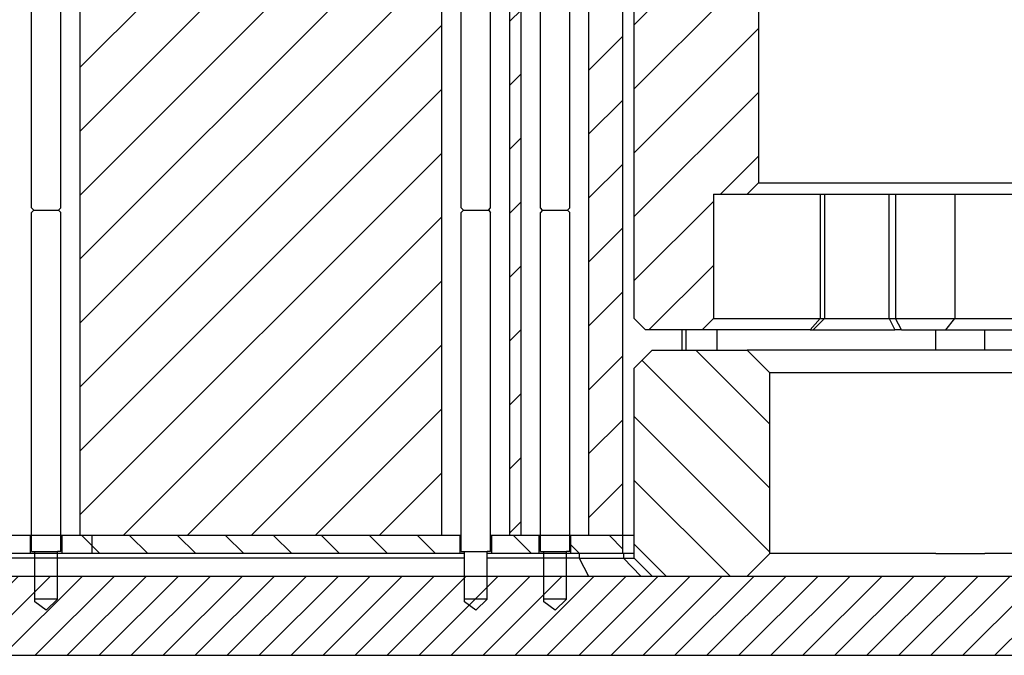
# Model space of a CAD drawing. Extents: x -1809 to 6113, y -4129 to 1471.
# Tile 6 of 197: x -61 to -18, y -2823 to -2794. Entities that reach past the tile are written whole.
import ezdxf

# ---------------------------------------------------------------- set-up
doc = ezdxf.new("R2010")
doc.units = 0
doc.linetypes.add('DASHED', pattern=[15, 7, -8])
doc.layers.get('0').update_dxf_attribs({"linetype": 'CONTINUOUS'})
doc.layers.add('1', color=7, linetype='CONTINUOUS')
pattern_1 = [(315, (-1117.57, -6268.1354), (1.0606602, 1.0606602), [])]
pattern_2 = [(45, (-1117.57, -6268.1354), (-1.4142136, 1.4142136), [])]

# ---------------------------------------------------------------- blocks, each defined once
blk = doc.blocks.new('Z-STACK', base_point=(-660.966, -2918.356))
at = {"linetype": 'CONTINUOUS'}
h = blk.add_hatch(dxfattribs=at)
h.set_pattern_fill('USER', color=1, scale=2, angle=45, pattern_type=0)
h.set_pattern_definition(pattern_2)
h.paths.add_polyline_path([(-31.603, -2775.143), (-31.762, -2775.143), (-31.801, -2775.143), (-31.988, -2775.143), (-33.188, -2775.143), (-34.353, -2775.143), (-34.603, -2775.143), (-34.603, -2817.243), (-36.103, -2817.243), (-36.103, -2771.343), (-33.103, -2771.343), (-32.603, -2771.343), (-32.603, -2769.343), (-31.774, -2769.343), (-31.603, -2769.343)])
h = blk.add_hatch(dxfattribs=at)
h.set_pattern_fill('USER', color=1, scale=2, angle=45, pattern_type=0)
h.set_pattern_definition(pattern_2)
h.paths.add_polyline_path([(-39.103, -2817.243), (-39.603, -2817.243), (-39.603, -2771.343), (-39.103, -2771.343)])
h = blk.add_hatch(dxfattribs=at)
h.set_pattern_fill('USER', color=113, scale=2, angle=45, pattern_type=0)
h.set_pattern_definition(pattern_2)
h.paths.add_polyline_path([(-33.603, -2808.143), (-31.103, -2808.143), (-30.603, -2807.643), (-30.603, -2802.143), (-29.103, -2802.143), (-28.603, -2801.643), (-28.603, -2779.143), (-31.603, -2776.143), (-31.762, -2776.143), (-31.801, -2776.143), (-33.803, -2776.143), (-34.103, -2776.443), (-34.103, -2807.643)])
h = blk.add_hatch(dxfattribs=at)
h.set_pattern_fill('USER', color=40, scale=2, angle=315, pattern_type=0)
h.set_pattern_definition([(315, (-1117.57, -6268.1354), (1.4142136, 1.4142136), [])])
h.paths.add_polyline_path([(-30.764, -2819.043), (-33.303, -2819.043), (-34.103, -2818.243), (-34.103, -2809.843), (-33.303, -2809.043), (-29.103, -2809.043), (-28.103, -2810.043), (-28.103, -2818.043), (-29.103, -2819.043), (-30.501, -2819.043)])
h = blk.add_hatch(dxfattribs=at)
h.set_pattern_fill('USER', color=5, scale=1.5, angle=315, pattern_type=0)
h.set_pattern_definition(pattern_1)
h.paths.add_polyline_path([(-62.903, -2817.243), (-62.103, -2817.243), (-62.103, -2817.243), (-61.603, -2817.243), (-60.803, -2817.243), (-60.803, -2818.043), (-62.903, -2818.043), (-62.903, -2818.043), (-62.903, -2817.243)])
h = blk.add_hatch(dxfattribs=at)
h.set_pattern_fill('USER', color=5, scale=1.5, angle=315, pattern_type=0)
h.set_pattern_definition(pattern_1)
h.paths.add_polyline_path([(-58.603, -2817.243), (-58.089, -2817.243), (-58.089, -2818.043), (-59.403, -2818.043), (-59.403, -2818.043), (-59.403, -2817.243), (-59.403, -2817.243), (-58.603, -2817.243)])
h = blk.add_hatch(dxfattribs=at)
h.set_pattern_fill('USER', color=5, scale=1.5, angle=315, pattern_type=0)
h.set_pattern_definition(pattern_1)
h.paths.add_polyline_path([(-45.456, -2817.243), (-44.143, -2817.243), (-43.593, -2817.243), (-42.603, -2817.243), (-41.803, -2817.243), (-41.803, -2818.043), (-53.22, -2818.043), (-58.089, -2818.043), (-58.089, -2817.243), (-56.867, -2817.243), (-56.456, -2817.243), (-55.319, -2817.243), (-53.456, -2817.243), (-52.956, -2817.243), (-51.73, -2817.243), (-50.093, -2817.243), (-49.463, -2817.243), (-48.956, -2817.243), (-47.722, -2817.243), (-47.093, -2817.243), (-46.593, -2817.243), (-46.044, -2817.243)])
h = blk.add_hatch(dxfattribs=at)
h.set_pattern_fill('USER', color=5, scale=1.5, angle=315, pattern_type=0)
h.set_pattern_definition(pattern_1)
h.paths.add_polyline_path([(-38.303, -2817.243), (-38.303, -2818.043), (-40.403, -2818.043), (-40.403, -2817.243), (-39.603, -2817.243), (-39.103, -2817.243)])
h = blk.add_hatch(dxfattribs=at)
h.set_pattern_fill('USER', color=5, scale=1.5, angle=315, pattern_type=0)
h.set_pattern_definition(pattern_1)
h.paths.add_polyline_path([(-34.603, -2817.243), (-34.603, -2818.043), (-35.569, -2818.043), (-35.688, -2818.043), (-35.789, -2818.043), (-35.832, -2818.043), (-36.19, -2818.043), (-36.489, -2818.043), (-36.903, -2818.043), (-36.903, -2817.243), (-36.103, -2817.243)])
at = {"layer": '1', "linetype": 'CONTINUOUS'}
h = blk.add_hatch(dxfattribs=at)
h.set_pattern_fill('USER', color=1, scale=2, angle=45, pattern_type=0)
h.set_pattern_definition(pattern_2)
h.paths.add_polyline_path([(-53.456, -2771.343), (-52.956, -2771.343), (-52.193, -2771.343), (-51.73, -2771.343), (-50.093, -2771.343), (-49.463, -2771.343), (-49.445, -2771.343), (-49.187, -2771.343), (-48.956, -2771.343), (-47.722, -2771.343), (-47.093, -2771.343), (-46.593, -2771.343), (-46.044, -2771.343), (-45.76, -2771.343), (-45.456, -2771.343), (-44.65, -2771.343), (-44.143, -2771.343), (-43.593, -2771.343), (-42.603, -2771.343), (-42.603, -2817.243), (-43.593, -2817.243), (-44.143, -2817.243), (-45.456, -2817.243), (-46.044, -2817.243), (-46.593, -2817.243), (-47.093, -2817.243), (-47.722, -2817.243), (-48.956, -2817.243), (-49.463, -2817.243), (-50.093, -2817.243), (-51.73, -2817.243), (-52.956, -2817.243), (-53.456, -2817.243), (-55.319, -2817.243), (-56.456, -2817.243), (-56.867, -2817.243), (-58.603, -2817.243), (-58.603, -2817.243), (-58.603, -2771.343), (-58.603, -2771.343), (-56.867, -2771.343), (-56.456, -2771.343), (-55.319, -2771.343)])
h = blk.add_hatch(dxfattribs=at)
h.set_pattern_fill('USER', color=4, angle=45, pattern_type=0)
h.set_pattern_definition([(45, (-1117.57, -6268.1354), (-0.70710678, 0.70710678), [])])
h.paths.add_polyline_path([(-76.536, -2819.043), (-69.079, -2819.043), (-68.419, -2819.043), (-52.577, -2819.043), (-51.032, -2819.043), (-50.48, -2819.043), (-50.477, -2819.043), (-48.673, -2819.043), (-47.673, -2819.043), (-47.512, -2819.043), (-47.512, -2819.043), (-47.477, -2819.043), (-47.044, -2819.043), (-47.044, -2819.043), (-41.603, -2819.043), (-40.603, -2819.043), (-36.124, -2819.043), (-33.817, -2819.043), (-33.303, -2819.043), (-30.764, -2819.043), (-30.501, -2819.043), (-29.103, -2819.043), (-12.744, -2819.043), (-5.954, -2819.043), (2.548, -2819.043), (3.347, -2819.043), (6.397, -2819.043), (6.397, -2822.543), (-58.089, -2822.543), (-99.203, -2822.543), (-99.203, -2819.043), (-88.403, -2819.043)])
at = {"color": 7, "linetype": 'CONTINUOUS'}
for p, q in [((-58.603, -2817.243), (-58.603, -2771.343)), ((-42.603, -2817.243), (-42.603, -2771.343)), ((-39.603, -2817.243), (-39.603, -2771.343)), ((-39.103, -2817.243), (-39.103, -2771.343)), ((-36.103, -2817.243), (-36.103, -2771.343)), ((-34.603, -2817.243), (-34.603, -2775.143)), ((-31.988, -2809.043), (-31.988, -2808.143)), ((-31.801, -2809.043), (-31.801, -2808.143)), ((-30.442, -2809.043), (-30.442, -2808.143)), ((-20.771, -2809.043), (-20.771, -2808.143)), ((-18.6, -2809.043), (-18.6, -2808.143)), ((-34.103, -2817.243), (-34.603, -2817.243))]:
    blk.add_line(p, q, dxfattribs=at)
at = {"color": 113, "linetype": 'CONTINUOUS'}
for p, q in [((-34.103, -2807.643), (-34.103, -2776.443)), ((-28.603, -2779.143), (-28.603, -2801.643)), ((-28.603, -2801.643), (-29.103, -2802.143)), ((-28.603, -2801.643), (71.397, -2801.643)), ((-30.603, -2802.143), (-29.103, -2802.143)), ((-30.603, -2802.143), (-30.603, -2807.643)), ((-29.103, -2802.143), (-25.876, -2802.143)), ((-25.876, -2802.143), (-25.694, -2802.143)), ((-25.876, -2802.143), (-25.876, -2807.643)), ((-25.694, -2802.143), (-22.83, -2802.143)), ((-25.694, -2802.143), (-25.694, -2807.643)), ((-22.83, -2807.643), (-22.83, -2802.143)), ((-22.83, -2802.143), (-22.544, -2802.143)), ((-22.544, -2802.143), (-22.544, -2807.643)), ((-22.544, -2802.143), (-19.924, -2802.143)), ((-19.924, -2802.143), (3.288, -2802.143)), ((-19.924, -2802.143), (-19.924, -2807.643)), ((-33.603, -2808.143), (-34.103, -2807.643)), ((-30.603, -2807.643), (-31.103, -2808.143)), ((-30.603, -2807.643), (-25.876, -2807.643)), ((-25.876, -2807.643), (-26.33, -2808.143)), ((-26.194, -2808.143), (-25.694, -2807.643)), ((-25.876, -2807.643), (-25.694, -2807.643)), ((-25.694, -2807.643), (-22.83, -2807.643)), ((-22.83, -2807.643), (-22.544, -2807.643)), ((-22.83, -2807.643), (-22.573, -2808.143)), ((-22.544, -2807.643), (-19.924, -2807.643)), ((-22.286, -2808.143), (-22.544, -2807.643)), ((-20.322, -2808.143), (-19.924, -2807.643)), ((-19.924, -2807.643), (3.288, -2807.643)), ((-31.103, -2808.143), (-33.603, -2808.143)), ((-26.33, -2808.143), (-31.103, -2808.143)), ((-26.33, -2808.143), (-26.194, -2808.143)), ((-26.194, -2808.143), (-22.573, -2808.143)), ((-22.286, -2808.143), (-22.573, -2808.143)), ((-22.286, -2808.143), (-20.322, -2808.143)), ((-20.322, -2808.143), (3.114, -2808.143))]:
    blk.add_line(p, q, dxfattribs=at)
at = {"color": 2, "linetype": 'CONTINUOUS'}
for p, q in [((-60.753, -2802.743), (-60.753, -2784.443)), ((-59.453, -2802.743), (-59.453, -2784.443)), ((-41.753, -2802.743), (-41.753, -2784.443)), ((-40.453, -2802.743), (-40.453, -2784.443)), ((-38.253, -2802.743), (-38.253, -2784.443)), ((-36.953, -2802.743), (-36.953, -2784.443)), ((-60.653, -2802.843), (-60.753, -2802.743)), ((-59.553, -2802.843), (-59.453, -2802.743)), ((-41.653, -2802.843), (-41.753, -2802.743)), ((-40.553, -2802.843), (-40.453, -2802.743)), ((-38.153, -2802.843), (-38.253, -2802.743)), ((-37.053, -2802.843), (-36.953, -2802.743)), ((-60.653, -2802.843), (-60.753, -2802.943)), ((-60.753, -2817.943), (-60.753, -2802.943)), ((-59.553, -2802.843), (-59.453, -2802.943)), ((-59.453, -2817.943), (-59.453, -2802.943)), ((-41.653, -2802.843), (-41.753, -2802.943)), ((-41.753, -2817.943), (-41.753, -2802.943)), ((-40.553, -2802.843), (-40.453, -2802.943)), ((-40.453, -2817.943), (-40.453, -2802.943)), ((-38.153, -2802.843), (-38.253, -2802.943)), ((-38.253, -2817.943), (-38.253, -2802.943)), ((-37.053, -2802.843), (-36.953, -2802.943)), ((-36.953, -2817.943), (-36.953, -2802.943)), ((-60.753, -2817.943), (-60.603, -2817.943)), ((-60.603, -2819.043), (-60.603, -2817.943)), ((-59.603, -2819.043), (-59.603, -2817.943)), ((-59.453, -2817.943), (-59.603, -2817.943)), ((-41.753, -2817.943), (-41.603, -2817.943)), ((-41.603, -2819.043), (-41.603, -2817.943)), ((-40.453, -2817.943), (-40.603, -2817.943)), ((-40.603, -2819.043), (-40.603, -2817.943)), ((-38.253, -2817.943), (-38.103, -2817.943)), ((-38.103, -2819.043), (-38.103, -2817.943)), ((-37.103, -2819.043), (-37.103, -2817.943)), ((-36.953, -2817.943), (-37.103, -2817.943)), ((-60.603, -2820.062), (-60.603, -2819.043)), ((-59.603, -2820.062), (-59.603, -2819.043)), ((-41.603, -2820.062), (-41.603, -2819.043)), ((-40.603, -2820.062), (-40.603, -2819.043)), ((-38.103, -2820.062), (-38.103, -2819.043)), ((-37.103, -2820.062), (-37.103, -2819.043)), ((-60.603, -2820.183), (-60.603, -2820.062)), ((-59.603, -2820.062), (-60.103, -2820.543)), ((-41.603, -2820.183), (-41.603, -2820.062)), ((-40.603, -2820.062), (-41.103, -2820.543)), ((-38.103, -2820.183), (-38.103, -2820.062)), ((-37.103, -2820.062), (-37.603, -2820.543)), ((-60.103, -2820.543), (-60.603, -2820.183)), ((-41.103, -2820.543), (-41.603, -2820.183)), ((-37.603, -2820.543), (-38.103, -2820.183))]:
    blk.add_line(p, q, dxfattribs=at)
at = {"color": 40, "linetype": 'CONTINUOUS'}
for p, q in [((-33.303, -2809.043), (-34.103, -2809.843)), ((-33.303, -2809.043), (-29.103, -2809.043)), ((-0.042, -2809.043), (-29.103, -2809.043)), ((-28.103, -2810.043), (-29.103, -2809.043)), ((-34.103, -2818.243), (-34.103, -2809.843)), ((-28.103, -2818.043), (-28.103, -2810.043)), ((46.891, -2810.043), (-28.103, -2810.043)), ((-41.603, -2818.243), (-69.492, -2818.243)), ((-36.536, -2818.243), (-40.603, -2818.243)), ((-36.536, -2818.043), (-36.536, -2818.243)), ((-36.536, -2818.243), (-36.124, -2819.043)), ((-36.536, -2818.243), (-34.577, -2818.243)), ((-34.577, -2818.043), (-34.577, -2818.243)), ((-34.577, -2818.243), (-33.817, -2819.043)), ((-34.577, -2818.243), (-34.103, -2818.243)), ((-33.303, -2819.043), (-34.103, -2818.243)), ((-28.103, -2818.043), (-29.103, -2819.043)), ((-27.206, -2818.043), (-28.103, -2818.043)), ((-26.515, -2818.043), (-27.206, -2818.043)), ((-26.3, -2818.043), (-26.515, -2818.043)), ((-26.082, -2818.043), (-26.3, -2818.043)), ((-25.884, -2818.043), (-26.082, -2818.043)), ((-25.682, -2818.043), (-25.884, -2818.043)), ((-25.105, -2818.043), (-25.682, -2818.043)), ((-23.948, -2818.043), (-25.105, -2818.043)), ((-22.105, -2818.043), (-23.948, -2818.043)), ((-20.771, -2818.043), (-22.105, -2818.043)), ((-20.771, -2818.043), (-18.6, -2818.043)), ((-12.328, -2818.043), (-18.6, -2818.043)), ((-33.303, -2819.043), (-30.764, -2819.043)), ((-30.764, -2819.043), (-30.501, -2819.043)), ((-30.501, -2819.043), (-29.103, -2819.043))]:
    blk.add_line(p, q, dxfattribs=at)
at = {"color": 7, "linetype": 'DASHED'}
for p, q in [((-60.803, -2817.243), (-61.603, -2817.243)), ((-60.803, -2817.243), (-61.603, -2817.243)), ((-60.803, -2817.243), (-61.603, -2817.243)), ((-60.466, -2817.243), (-60.803, -2817.243)), ((-60.466, -2817.243), (-60.803, -2817.243)), ((-60.466, -2817.243), (-60.803, -2817.243)), ((-59.403, -2817.243), (-60.466, -2817.243)), ((-59.403, -2817.243), (-60.466, -2817.243)), ((-59.403, -2817.243), (-60.466, -2817.243)), ((-59.403, -2817.243), (-59.403, -2817.243)), ((-58.603, -2817.243), (-59.403, -2817.243)), ((-59.403, -2817.243), (-59.403, -2817.243)), ((-58.603, -2817.243), (-59.403, -2817.243)), ((-59.403, -2817.243), (-59.403, -2817.243)), ((-58.603, -2817.243), (-59.403, -2817.243)), ((-56.867, -2817.243), (-58.603, -2817.243)), ((-58.603, -2817.243), (-58.603, -2817.243)), ((-58.089, -2817.243), (-58.603, -2817.243)), ((-58.603, -2817.243), (-58.603, -2817.243)), ((-58.089, -2817.243), (-58.603, -2817.243)), ((-58.603, -2817.243), (-58.603, -2817.243)), ((-56.867, -2817.243), (-58.089, -2817.243)), ((-56.867, -2817.243), (-58.089, -2817.243)), ((-56.456, -2817.243), (-56.867, -2817.243)), ((-56.456, -2817.243), (-56.867, -2817.243)), ((-56.456, -2817.243), (-56.867, -2817.243)), ((-55.319, -2817.243), (-56.456, -2817.243)), ((-55.319, -2817.243), (-56.456, -2817.243)), ((-55.319, -2817.243), (-56.456, -2817.243)), ((-53.456, -2817.243), (-55.319, -2817.243)), ((-53.456, -2817.243), (-55.319, -2817.243)), ((-53.456, -2817.243), (-55.319, -2817.243)), ((-52.956, -2817.243), (-53.456, -2817.243)), ((-52.956, -2817.243), (-53.456, -2817.243)), ((-52.956, -2817.243), (-53.456, -2817.243)), ((-51.73, -2817.243), (-52.956, -2817.243)), ((-51.73, -2817.243), (-52.956, -2817.243)), ((-51.73, -2817.243), (-52.956, -2817.243)), ((-50.093, -2817.243), (-51.73, -2817.243)), ((-50.093, -2817.243), (-51.73, -2817.243)), ((-50.093, -2817.243), (-51.73, -2817.243)), ((-49.463, -2817.243), (-50.093, -2817.243)), ((-49.463, -2817.243), (-50.093, -2817.243)), ((-49.463, -2817.243), (-50.093, -2817.243)), ((-48.956, -2817.243), (-49.463, -2817.243)), ((-48.956, -2817.243), (-49.463, -2817.243)), ((-48.956, -2817.243), (-49.463, -2817.243)), ((-47.722, -2817.243), (-48.956, -2817.243)), ((-47.722, -2817.243), (-48.956, -2817.243)), ((-47.722, -2817.243), (-48.956, -2817.243)), ((-47.093, -2817.243), (-47.722, -2817.243)), ((-47.093, -2817.243), (-47.722, -2817.243)), ((-47.093, -2817.243), (-47.722, -2817.243)), ((-46.593, -2817.243), (-47.093, -2817.243)), ((-46.593, -2817.243), (-47.093, -2817.243)), ((-46.593, -2817.243), (-47.093, -2817.243)), ((-46.044, -2817.243), (-46.593, -2817.243)), ((-46.044, -2817.243), (-46.593, -2817.243)), ((-46.044, -2817.243), (-46.593, -2817.243)), ((-45.456, -2817.243), (-46.044, -2817.243)), ((-45.456, -2817.243), (-46.044, -2817.243)), ((-45.456, -2817.243), (-46.044, -2817.243)), ((-44.143, -2817.243), (-45.456, -2817.243)), ((-44.143, -2817.243), (-45.456, -2817.243)), ((-44.143, -2817.243), (-45.456, -2817.243)), ((-43.593, -2817.243), (-44.143, -2817.243)), ((-43.593, -2817.243), (-44.143, -2817.243)), ((-43.593, -2817.243), (-44.143, -2817.243)), ((-42.603, -2817.243), (-43.593, -2817.243)), ((-42.603, -2817.243), (-43.593, -2817.243)), ((-42.603, -2817.243), (-43.593, -2817.243)), ((-41.803, -2817.243), (-42.603, -2817.243)), ((-41.803, -2817.243), (-42.603, -2817.243)), ((-41.803, -2817.243), (-42.603, -2817.243)), ((-41.753, -2817.243), (-41.803, -2817.243)), ((-41.753, -2817.243), (-41.803, -2817.243)), ((-41.753, -2817.243), (-41.803, -2817.243)), ((-40.403, -2817.243), (-40.453, -2817.243)), ((-40.403, -2817.243), (-40.453, -2817.243)), ((-40.403, -2817.243), (-40.453, -2817.243)), ((-39.603, -2817.243), (-40.403, -2817.243)), ((-39.603, -2817.243), (-40.403, -2817.243)), ((-39.603, -2817.243), (-40.403, -2817.243)), ((-39.103, -2817.243), (-39.603, -2817.243)), ((-39.103, -2817.243), (-39.603, -2817.243)), ((-39.103, -2817.243), (-39.603, -2817.243)), ((-38.303, -2817.243), (-39.103, -2817.243)), ((-38.303, -2817.243), (-39.103, -2817.243)), ((-38.303, -2817.243), (-39.103, -2817.243)), ((-37.966, -2817.243), (-38.303, -2817.243)), ((-37.966, -2817.243), (-38.303, -2817.243)), ((-37.966, -2817.243), (-38.303, -2817.243)), ((-36.903, -2817.243), (-37.966, -2817.243)), ((-36.903, -2817.243), (-37.966, -2817.243)), ((-36.903, -2817.243), (-37.966, -2817.243)), ((-36.103, -2817.243), (-36.903, -2817.243)), ((-36.103, -2817.243), (-36.903, -2817.243)), ((-36.103, -2817.243), (-36.903, -2817.243)), ((-34.603, -2817.243), (-36.103, -2817.243)), ((-34.603, -2817.243), (-36.103, -2817.243)), ((-34.603, -2817.243), (-36.103, -2817.243)), ((-34.103, -2817.243), (-34.603, -2817.243)), ((-34.103, -2817.243), (-34.603, -2817.243)), ((-41.753, -2817.943), (-41.603, -2817.943)), ((-60.803, -2818.043), (-62.903, -2818.043)), ((-59.403, -2818.043), (-60.803, -2818.043)), ((-59.403, -2818.043), (-59.403, -2818.043)), ((-58.089, -2818.043), (-59.403, -2818.043)), ((-53.22, -2818.043), (-58.089, -2818.043)), ((-41.803, -2818.043), (-53.22, -2818.043)), ((-41.603, -2818.043), (-41.803, -2818.043)), ((-40.403, -2818.043), (-40.603, -2818.043)), ((-38.303, -2818.043), (-40.403, -2818.043)), ((-38.239, -2818.043), (-38.303, -2818.043)), ((-36.903, -2818.043), (-38.239, -2818.043)), ((-36.903, -2818.043), (-38.239, -2818.043)), ((-36.489, -2818.043), (-36.903, -2818.043)), ((-36.489, -2818.043), (-36.903, -2818.043)), ((-36.19, -2818.043), (-36.489, -2818.043)), ((-36.19, -2818.043), (-36.489, -2818.043)), ((-35.832, -2818.043), (-36.19, -2818.043)), ((-35.832, -2818.043), (-36.19, -2818.043)), ((-35.789, -2818.043), (-35.832, -2818.043)), ((-35.789, -2818.043), (-35.832, -2818.043)), ((-35.688, -2818.043), (-35.789, -2818.043)), ((-35.688, -2818.043), (-35.789, -2818.043)), ((-35.569, -2818.043), (-35.688, -2818.043)), ((-35.569, -2818.043), (-35.688, -2818.043)), ((-34.603, -2818.043), (-35.569, -2818.043)), ((-34.603, -2818.043), (-35.569, -2818.043)), ((-34.103, -2818.043), (-34.603, -2818.043)), ((-34.103, -2818.043), (-34.603, -2818.043)), ((-27.206, -2818.043), (-28.103, -2818.043)), ((-27.206, -2818.043), (-28.103, -2818.043)), ((-26.515, -2818.043), (-27.206, -2818.043)), ((-26.515, -2818.043), (-27.206, -2818.043)), ((-26.3, -2818.043), (-26.515, -2818.043)), ((-26.3, -2818.043), (-26.515, -2818.043)), ((-26.082, -2818.043), (-26.3, -2818.043)), ((-26.082, -2818.043), (-26.3, -2818.043)), ((-25.884, -2818.043), (-26.082, -2818.043)), ((-25.884, -2818.043), (-26.082, -2818.043)), ((-25.682, -2818.043), (-25.884, -2818.043)), ((-25.682, -2818.043), (-25.884, -2818.043)), ((-25.105, -2818.043), (-25.682, -2818.043)), ((-25.105, -2818.043), (-25.682, -2818.043)), ((-23.948, -2818.043), (-25.105, -2818.043)), ((-23.948, -2818.043), (-25.105, -2818.043)), ((-22.105, -2818.043), (-23.948, -2818.043)), ((-20.771, -2818.043), (-22.105, -2818.043)), ((-20.771, -2818.043), (-18.6, -2818.043)), ((-12.328, -2818.043), (-18.6, -2818.043))]:
    blk.add_line(p, q, dxfattribs=at)
at = {"color": 5, "linetype": 'CONTINUOUS'}
for p, q in [((-60.803, -2817.243), (-61.603, -2817.243)), ((-60.803, -2818.043), (-60.803, -2817.243)), ((-60.466, -2817.243), (-60.803, -2817.243)), ((-59.403, -2817.243), (-60.466, -2817.243)), ((-59.403, -2818.043), (-59.403, -2817.243)), ((-59.403, -2817.243), (-59.403, -2817.243)), ((-58.603, -2817.243), (-59.403, -2817.243)), ((-58.089, -2817.243), (-58.603, -2817.243)), ((-58.603, -2817.243), (-58.603, -2817.243)), ((-58.089, -2817.243), (-58.089, -2818.043)), ((-56.867, -2817.243), (-58.089, -2817.243)), ((-56.456, -2817.243), (-56.867, -2817.243)), ((-55.319, -2817.243), (-56.456, -2817.243)), ((-53.456, -2817.243), (-55.319, -2817.243)), ((-52.956, -2817.243), (-53.456, -2817.243)), ((-51.73, -2817.243), (-52.956, -2817.243)), ((-50.093, -2817.243), (-51.73, -2817.243)), ((-49.463, -2817.243), (-50.093, -2817.243)), ((-48.956, -2817.243), (-49.463, -2817.243)), ((-47.722, -2817.243), (-48.956, -2817.243)), ((-47.093, -2817.243), (-47.722, -2817.243)), ((-46.593, -2817.243), (-47.093, -2817.243)), ((-46.044, -2817.243), (-46.593, -2817.243)), ((-45.456, -2817.243), (-46.044, -2817.243)), ((-44.143, -2817.243), (-45.456, -2817.243)), ((-43.593, -2817.243), (-44.143, -2817.243)), ((-42.603, -2817.243), (-43.593, -2817.243)), ((-41.803, -2817.243), (-42.603, -2817.243)), ((-41.803, -2818.043), (-41.803, -2817.243)), ((-41.753, -2817.243), (-41.803, -2817.243)), ((-40.403, -2817.243), (-40.453, -2817.243)), ((-40.403, -2818.043), (-40.403, -2817.243)), ((-39.603, -2817.243), (-40.403, -2817.243)), ((-39.103, -2817.243), (-39.603, -2817.243)), ((-38.303, -2817.243), (-39.103, -2817.243)), ((-38.303, -2818.043), (-38.303, -2817.243)), ((-37.966, -2817.243), (-38.303, -2817.243)), ((-36.903, -2817.243), (-37.966, -2817.243)), ((-36.903, -2818.043), (-36.903, -2817.243)), ((-36.103, -2817.243), (-36.903, -2817.243)), ((-34.603, -2817.243), (-36.103, -2817.243)), ((-34.603, -2818.043), (-34.603, -2817.243)), ((-60.803, -2818.043), (-62.903, -2818.043)), ((-59.403, -2818.043), (-60.803, -2818.043)), ((-59.403, -2818.043), (-59.403, -2818.043)), ((-58.089, -2818.043), (-59.403, -2818.043)), ((-53.22, -2818.043), (-58.089, -2818.043)), ((-41.803, -2818.043), (-53.22, -2818.043)), ((-41.603, -2818.043), (-41.803, -2818.043)), ((-40.403, -2818.043), (-40.603, -2818.043)), ((-38.303, -2818.043), (-40.403, -2818.043)), ((-38.239, -2818.043), (-38.303, -2818.043)), ((-36.903, -2818.043), (-38.239, -2818.043)), ((-36.489, -2818.043), (-36.903, -2818.043)), ((-36.19, -2818.043), (-36.489, -2818.043)), ((-35.832, -2818.043), (-36.19, -2818.043)), ((-35.789, -2818.043), (-35.832, -2818.043)), ((-35.688, -2818.043), (-35.789, -2818.043)), ((-35.569, -2818.043), (-35.688, -2818.043)), ((-34.603, -2818.043), (-35.569, -2818.043)), ((-34.103, -2818.043), (-34.603, -2818.043))]:
    blk.add_line(p, q, dxfattribs=at)
at = {"color": 5, "linetype": 'DASHED'}
blk.add_line((-34.103, -2817.243), (-34.603, -2817.243), dxfattribs=at)
at = {"color": 40, "linetype": 'DASHED'}
for p, q in [((-68.419, -2819.043), (-58.089, -2819.043)), ((-58.089, -2819.043), (-52.577, -2819.043)), ((-52.577, -2819.043), (-51.032, -2819.043)), ((-51.032, -2819.043), (-50.48, -2819.043)), ((-50.48, -2819.043), (-50.477, -2819.043)), ((-50.477, -2819.043), (-48.673, -2819.043)), ((-48.673, -2819.043), (-47.673, -2819.043)), ((-47.673, -2819.043), (-47.512, -2819.043)), ((-47.512, -2819.043), (-47.512, -2819.043)), ((-47.512, -2819.043), (-47.477, -2819.043)), ((-47.477, -2819.043), (-47.044, -2819.043)), ((-47.044, -2819.043), (-41.603, -2819.043)), ((-47.044, -2819.043), (-47.044, -2819.043)), ((-41.603, -2819.043), (-40.603, -2819.043)), ((-40.603, -2819.043), (-36.124, -2819.043)), ((-36.124, -2819.043), (-33.817, -2819.043)), ((-33.817, -2819.043), (-33.303, -2819.043)), ((-29.103, -2819.043), (-12.744, -2819.043))]:
    blk.add_line(p, q, dxfattribs=at)
at = {"color": 4, "linetype": 'CONTINUOUS'}
for p, q in [((-68.419, -2819.043), (-52.577, -2819.043)), ((-52.577, -2819.043), (-51.032, -2819.043)), ((-51.032, -2819.043), (-50.48, -2819.043)), ((-50.48, -2819.043), (-50.477, -2819.043)), ((-50.477, -2819.043), (-48.673, -2819.043)), ((-48.673, -2819.043), (-47.673, -2819.043)), ((-47.673, -2819.043), (-47.512, -2819.043)), ((-47.512, -2819.043), (-47.512, -2819.043)), ((-47.512, -2819.043), (-47.477, -2819.043)), ((-47.477, -2819.043), (-47.044, -2819.043)), ((-47.044, -2819.043), (-41.603, -2819.043)), ((-47.044, -2819.043), (-47.044, -2819.043)), ((-41.603, -2819.043), (-40.603, -2819.043)), ((-40.603, -2819.043), (-36.124, -2819.043)), ((-36.124, -2819.043), (-33.817, -2819.043)), ((-33.817, -2819.043), (-33.303, -2819.043)), ((-29.103, -2819.043), (-12.744, -2819.043)), ((-99.203, -2822.543), (-58.089, -2822.543)), ((-58.089, -2822.543), (6.397, -2822.543))]:
    blk.add_line(p, q, dxfattribs=at)
at = {"color": 4, "linetype": 'DASHED'}
for p, q in [((-33.303, -2819.043), (-30.764, -2819.043)), ((-30.764, -2819.043), (-30.501, -2819.043)), ((-30.501, -2819.043), (-29.103, -2819.043))]:
    blk.add_line(p, q, dxfattribs=at)
at = {"layer": '1', "color": 2, "linetype": 'CONTINUOUS'}
for p, q in [((-60.653, -2802.843), (-59.553, -2802.843)), ((-41.653, -2802.843), (-40.553, -2802.843)), ((-38.153, -2802.843), (-37.053, -2802.843)), ((-60.603, -2817.943), (-59.603, -2817.943)), ((-41.603, -2817.943), (-40.603, -2817.943)), ((-38.103, -2817.943), (-37.103, -2817.943)), ((-59.603, -2820.062), (-60.603, -2820.062)), ((-40.603, -2820.062), (-41.603, -2820.062)), ((-37.103, -2820.062), (-38.103, -2820.062))]:
    blk.add_line(p, q, dxfattribs=at)

msp = doc.modelspace()

# ---------------------------------------------------------------- block references
at = {"layer": '1'}
msp.add_blockref('Z-STACK', (-660.966, -2918.356), dxfattribs=at)

doc.saveas('drawing.dxf')
